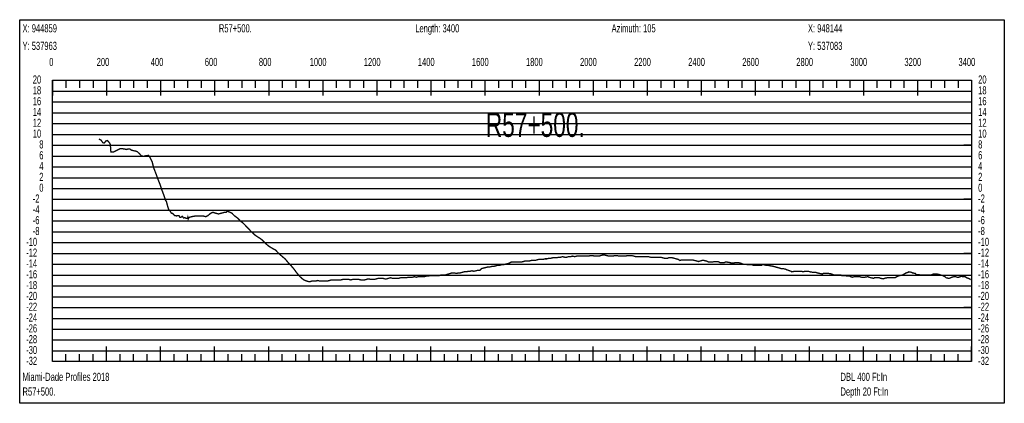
# Model space of a CAD drawing. Header units: inches. Extents: x 471865 to 538526, y 1054316 to 1102451.
# Tile 70 of 131: x 502734 to 506377, y 1089674 to 1091092. Entities that reach past the tile are written whole.
import ezdxf

# ---------------------------------------------------------------- set-up
doc = ezdxf.new("R2010")
doc.units = ezdxf.units.IN
doc.header["$MEASUREMENT"] = 0
for name, color, linetype in [('LABELS', 7, 'Continuous'), ('X_Gr1', 7, 'Continuous'), ('XSECTION', 7, 'Continuous')]:
    doc.layers.add(name, color=color, linetype=linetype)
doc.styles.get("Standard").update_dxf_attribs({"font": 'arial.ttf'})

msp = doc.modelspace()

# ---------------------------------------------------------------- linework, layer by layer
at = {"layer": 'X_Gr1', "color": 6, "linetype": 'Continuous', "lineweight": 18, "true_color": 0xff00ff, "transparency": 33554687, "const_width": 5}
msp.add_lwpolyline([(503026.9, 1090651), (503026.9, 1090651), (503035.4, 1090646.9), (503041.7, 1090637.4), (503047.2, 1090636.4), (503052.7, 1090643.4), (503059, 1090645.5), (503066.5, 1090636.7), (503069.5, 1090630.3), (503071.6, 1090602.8), (503080.5, 1090602.6), (503093.2, 1090609.1), (503107.3, 1090615.9), (503115.6, 1090615), (503121.2, 1090614.5), (503127.8, 1090612.3), (503134.6, 1090613.9), (503141.6, 1090614.5), (503148.1, 1090609.6), (503163.1, 1090606.4), (503169, 1090604.5), (503176.4, 1090597.6), (503185.2, 1090588.3), (503193.6, 1090587.3), (503199.7, 1090589.2), (503205, 1090589.5), (503210.5, 1090590.8), (503216.2, 1090583.1), (503224.2, 1090566.9), (503229.5, 1090545.6), (503237.2, 1090525.5), (503240.8, 1090516.3), (503243.9, 1090507.2), (503252.8, 1090484.6), (503260.2, 1090462.8), (503268.7, 1090440.1), (503273.4, 1090425.6), (503277.2, 1090419.1), (503279.9, 1090408.5), (503284.6, 1090392.3), (503291.1, 1090383.9), (503295.1, 1090377.2), (503299.5, 1090376), (503304.7, 1090371), (503307.7, 1090367.4), (503314.8, 1090367.1), (503318.8, 1090367.7), (503323.7, 1090367.4), (503326.9, 1090362), (503330.6, 1090361.6), (503335.3, 1090365.7), (503340.4, 1090359.3), (503345, 1090360.2), (503350, 1090358.1), (503354.9, 1090357.2), (503356.2, 1090361.8), (503357.5, 1090355.5), (503361.4, 1090361.9), (503366.6, 1090362.9), (503371.8, 1090364.5), (503377, 1090365.3), (503382.2, 1090366.2), (503387.1, 1090366.2), (503391.8, 1090366.2), (503397.6, 1090366.2), (503405.2, 1090366.2), (503413.8, 1090366.2), (503422.7, 1090364.2), (503430.9, 1090368.2), (503437.6, 1090374.2), (503443.5, 1090378.2), (503449, 1090380.2), (503454.8, 1090378.2), (503461.6, 1090376.2), (503469.2, 1090374.2), (503477.1, 1090376.2), (503484.8, 1090378.2), (503491.8, 1090380.2), (503497.9, 1090380.2), (503502.9, 1090384.2), (503507.7, 1090382.2), (503513.2, 1090380.2), (503520, 1090376.2), (503527.6, 1090368.2), (503535.6, 1090362.2), (503543.4, 1090356.2), (503550.1, 1090348.2), (503555.7, 1090344.2), (503560.9, 1090340.2), (503566.8, 1090334.2), (503574.1, 1090326.2), (503582.3, 1090318.2), (503590.8, 1090308.2), (503598.5, 1090302.2), (503604.6, 1090296.2), (503610.2, 1090292.2), (503616.1, 1090288.2), (503622.9, 1090284.2), (503631, 1090278.2), (503639.3, 1090270.2), (503647.1, 1090262.2), (503653.9, 1090256.2), (503660.2, 1090252.2), (503666.7, 1090248.2), (503673.7, 1090244.2), (503681.2, 1090240.2), (503688.4, 1090232.2), (503695.1, 1090226.2), (503701.6, 1090220.2), (503708.5, 1090214.2), (503715.8, 1090208.2), (503722.6, 1090200.2), (503729.1, 1090192.2), (503735.6, 1090186.2), (503742.1, 1090178.2), (503749.1, 1090170.2), (503756.1, 1090160.2), (503762.8, 1090152.2), (503769.1, 1090144.2), (503775.6, 1090138.2), (503782.7, 1090132.2), (503789.7, 1090128.2), (503796.2, 1090126.2), (503802.7, 1090124.2), (503809.1, 1090124.2), (503815.9, 1090126.2), (503823, 1090126.2), (503830.1, 1090126.2), (503836.9, 1090128.2), (503843.8, 1090126.2), (503851.2, 1090126.2), (503858.8, 1090126.2), (503873.2, 1090126.2), (503880.1, 1090128.2), (503887.2, 1090130.2), (503901.4, 1090130.2), (503908.8, 1090130.2), (503916, 1090130.2), (503922.6, 1090130.2), (503929.2, 1090132.2), (503936.4, 1090132.2), (503944.2, 1090132.2), (503951.9, 1090132.2), (503959.3, 1090130.2), (503966, 1090132.2), (503972.8, 1090132.2), (503980.3, 1090132.2), (503988.4, 1090132.2), (503996.4, 1090130.2), (504003.5, 1090130.2), (504010, 1090130.2), (504016.7, 1090132.2), (504024.4, 1090134.2), (504032.6, 1090132.2), (504040.2, 1090132.2), (504047, 1090132.2), (504053.7, 1090134.2), (504060.8, 1090136.2), (504069, 1090136.2), (504077.2, 1090136.2), (504084.6, 1090134.2), (504091.3, 1090134.2), (504098.3, 1090136.2), (504105.8, 1090138.2), (504113.4, 1090136.2), (504121, 1090136.2), (504128.3, 1090136.2), (504135.6, 1090136.2), (504143, 1090138.2), (504150.2, 1090138.2), (504157.4, 1090138.2), (504164.5, 1090138.2), (504171.9, 1090140.2), (504179.6, 1090140.2), (504187, 1090140.2), (504194.1, 1090142.2), (504201.2, 1090140.2), (504208.3, 1090142.2), (504215.7, 1090142.2), (504223.2, 1090142.2), (504230.7, 1090142.2), (504237.8, 1090144.2), (504244.6, 1090144.2), (504251.3, 1090146.2), (504258.2, 1090146.2), (504265.7, 1090146.2), (504273, 1090146.2), (504279.7, 1090146.2), (504286, 1090146.2), (504292.5, 1090148.2), (504299.7, 1090148.2), (504307, 1090148.2), (504313.9, 1090150.2), (504320.5, 1090152.2), (504327.1, 1090154.2), (504334.2, 1090156.2), (504341.9, 1090156.2), (504349.7, 1090154.2), (504357, 1090156.2), (504363.9, 1090156.2), (504370.9, 1090158.2), (504378.5, 1090160.2), (504386.4, 1090160.2), (504393.8, 1090162.2), (504400.5, 1090162.2), (504407.2, 1090164.2), (504414.4, 1090162.2), (504422.5, 1090164.2), (504430.1, 1090166.2), (504436.7, 1090166.2), (504443.1, 1090172.2), (504450.4, 1090174.2), (504458.4, 1090176.2), (504466.4, 1090178.2), (504473.6, 1090178.2), (504480.4, 1090180.2), (504487.3, 1090180.2), (504494.6, 1090182.2), (504502.1, 1090184.2), (504509.1, 1090184.2), (504516.2, 1090186.2), (504523.2, 1090186.2), (504530.2, 1090188.2), (504537.8, 1090190.2), (504545.1, 1090192.2), (504552.1, 1090196.2), (504559.2, 1090196.2), (504566.8, 1090196.2), (504574.8, 1090196.2), (504582.4, 1090196.2), (504589.9, 1090196.2), (504597.1, 1090198.2), (504604.1, 1090200.2), (504611.3, 1090200.2), (504618.8, 1090200.2), (504626.6, 1090202.2), (504633.8, 1090202.2), (504640.6, 1090202.2), (504647.3, 1090204.2), (504654.3, 1090206.2), (504662.2, 1090206.2), (504670.1, 1090206.2), (504677.5, 1090208.2), (504684.6, 1090208.2), (504691.6, 1090210.2), (504698.8, 1090210.2), (504706.3, 1090212.2), (504713.7, 1090212.2), (504721, 1090212.2), (504727.8, 1090214.2), (504735, 1090214.2), (504742.5, 1090216.2), (504750, 1090214.2), (504757.5, 1090214.2), (504764.7, 1090216.2), (504772.1, 1090216.2), (504779.8, 1090218.2), (504787.4, 1090216.2), (504794.7, 1090218.2), (504805.3, 1090218.2), (504809, 1090218.2), (504816.8, 1090218.2), (504824.4, 1090218.2), (504831.6, 1090218.2), (504838.3, 1090218.2), (504845.5, 1090220.2), (504853.3, 1090220.2), (504861.4, 1090218.2), (504869.2, 1090218.2), (504876.1, 1090218.2), (504883.1, 1090220.2), (504890.5, 1090222.2), (504898.5, 1090222.2), (504906.6, 1090220.2), (504914, 1090218.2), (504921.1, 1090218.2), (504928.2, 1090218.2), (504935.7, 1090220.2), (504943.8, 1090220.2), (504951.9, 1090218.2), (504960.1, 1090218.2), (504967.8, 1090218.2), (504975, 1090218.2), (504982.4, 1090220.2), (504990, 1090220.2), (504998.1, 1090220.2), (505006.1, 1090218.2), (505013.8, 1090216.2), (505021.5, 1090216.2), (505028.9, 1090216.2), (505036.6, 1090216.2), (505044.2, 1090216.2), (505051.7, 1090216.2), (505059.7, 1090216.2), (505067.7, 1090214.2), (505075.5, 1090214.2), (505082.8, 1090214.2), (505090, 1090214.2), (505097.4, 1090214.2), (505104.9, 1090214.2), (505112.6, 1090212.2), (505120.3, 1090210.2), (505131.1, 1090210.2), (505134.6, 1090212.2), (505141.3, 1090212.2), (505148.2, 1090212.2), (505155.6, 1090210.2), (505163.2, 1090208.2), (505170.3, 1090206.2), (505176.5, 1090202.2), (505182.4, 1090204.2), (505189.1, 1090204.2), (505204.4, 1090204.2), (505210.5, 1090204.2), (505216.2, 1090204.2), (505222.8, 1090204.2), (505230.6, 1090202.2), (505238.8, 1090200.2), (505245.7, 1090198.2), (505251.4, 1090200.2), (505257.6, 1090202.2), (505265.3, 1090202.2), (505274.3, 1090200.2), (505282.6, 1090196.2), (505289.4, 1090196.2), (505295.4, 1090196.2), (505305.5, 1090198.2), (505309.3, 1090198.2), (505317.3, 1090198.2), (505325, 1090194.2), (505331.7, 1090194.2), (505341, 1090194.2), (505344.3, 1090196.2), (505351.2, 1090196.2), (505362.8, 1090194.2), (505366.7, 1090192.2), (505376.3, 1090192.2), (505379.3, 1090194.2), (505385.9, 1090194.2), (505393.5, 1090194.2), (505400.9, 1090192.2), (505410.7, 1090188.2), (505414, 1090188.2), (505420.6, 1090188.2), (505427.8, 1090186.2), (505434.6, 1090186.2), (505444.4, 1090186.2), (505447.8, 1090184.2), (505454.9, 1090184.2), (505461.9, 1090184.2), (505468.5, 1090184.2), (505478, 1090184.2), (505481.3, 1090186.2), (505488, 1090186.2), (505495.2, 1090184.2), (505502.3, 1090184.2), (505512.2, 1090182.2), (505515.6, 1090182.2), (505522.7, 1090180.2), (505530.1, 1090178.2), (505537.6, 1090176.2), (505544.5, 1090174.2), (505551, 1090172.2), (505557.1, 1090172.2), (505566.8, 1090170.2), (505570.2, 1090168.2), (505576.9, 1090166.2), (505587.4, 1090162.2), (505590.7, 1090160.2), (505600.1, 1090162.2), (505603.4, 1090162.2), (505610.6, 1090162.2), (505618.1, 1090162.2), (505624.8, 1090162.2), (505634.1, 1090160.2), (505637.2, 1090162.2), (505644, 1090162.2), (505651.3, 1090162.2), (505658.5, 1090160.2), (505668.7, 1090158.2), (505671.9, 1090158.2), (505678.4, 1090158.2), (505685.5, 1090156.2), (505692.9, 1090154.2), (505703.6, 1090152.2), (505706.9, 1090154.2), (505713.2, 1090154.2), (505720, 1090154.2), (505727.1, 1090154.2), (505738, 1090152.2), (505741.5, 1090150.2), (505747.9, 1090148.2), (505754.1, 1090148.2), (505760.6, 1090148.2), (505771.7, 1090148.2), (505775.4, 1090146.2), (505781.8, 1090146.2), (505790.5, 1090146.2), (505793.5, 1090144.2), (505804.5, 1090144.2), (505808.4, 1090142.2), (505815.1, 1090140.2), (505820.7, 1090142.2), (505826.3, 1090142.2), (505837.2, 1090142.2), (505841.2, 1090142.2), (505848.6, 1090140.2), (505857.7, 1090140.2), (505860.6, 1090140.2), (505871.7, 1090142.2), (505875.9, 1090140.2), (505883.5, 1090138.2), (505893, 1090136.2), (505896, 1090138.2), (505906.9, 1090138.2), (505914.8, 1090138.2), (505918.8, 1090136.2), (505929.4, 1090134.2), (505932.8, 1090136.2), (505943.5, 1090138.2), (505947.2, 1090138.2), (505954.5, 1090138.2), (505965.2, 1090138.2), (505972, 1090138.2), (505978.8, 1090142.2), (505982.3, 1090144.2), (505989.3, 1090146.2), (505999.7, 1090148.2), (506003.1, 1090150.2), (506013.4, 1090156.2), (506020.3, 1090158.2), (506023.8, 1090160.2), (506033.6, 1090158.2), (506036.7, 1090156.2), (506046.9, 1090154.2), (506050.7, 1090150.2), (506057.9, 1090150.2), (506067.5, 1090148.2), (506070.5, 1090148.2), (506081.3, 1090148.2), (506088.9, 1090148.2), (506092.6, 1090148.2), (506101.9, 1090148.2), (506104.7, 1090148.2), (506115.2, 1090152.2), (506122.8, 1090152.2), (506126.6, 1090152.2), (506135.9, 1090150.2), (506142.2, 1090148.2), (506149.4, 1090146.2), (506157.2, 1090142.2), (506161.1, 1090138.2), (506170.4, 1090136.2), (506173.1, 1090136.2), (506182.8, 1090140.2), (506189.8, 1090142.2), (506196.3, 1090142.2), (506202.2, 1090140.2), (506208, 1090140.2), (506213.8, 1090142.2), (506219.5, 1090144.2), (506222.4, 1090142.2), (506231.6, 1090142.2), (506237.4, 1090138.2), (506243.1, 1090136.2), (506248.7, 1090134.2), (506251.5, 1090130.2)], dxfattribs=at)
at = {"layer": 'XSECTION', "color": 18, "linetype": 'Continuous', "true_color": 0x000000}
for points in [[(502734.2, 1091092.2), (506376.6, 1091092.2), (506376.6, 1089674.2), (502734.2, 1089674.2), (502734.2, 1091092.2)], [(502855.4, 1090868.2), (506255.4, 1090868.2), (506255.4, 1089828.2), (502855.4, 1089828.2), (502855.4, 1090868.2)], [(502855.4, 1090868.2), (502855.4, 1090811.8)], [(502855.4, 1090868.2), (502855.4, 1090811.8)], [(502855.4, 1090868.2), (502855.4, 1090840.2)], [(502855.4, 1090868.2), (502855.4, 1090840.2)], [(502905.4, 1090868.2), (502905.4, 1090840.2)], [(502955.4, 1090868.2), (502955.4, 1090840.2)], [(503005.4, 1090868.2), (503005.4, 1090840.2)], [(503055.4, 1090868.2), (503055.4, 1090811.8)], [(503055.4, 1090868.2), (503055.4, 1090840.2)], [(503105.4, 1090868.2), (503105.4, 1090840.2)], [(503155.4, 1090868.2), (503155.4, 1090840.2)], [(503205.4, 1090868.2), (503205.4, 1090840.2)], [(503255.4, 1090868.2), (503255.4, 1090811.8)], [(503255.4, 1090868.2), (503255.4, 1090840.2)], [(503305.4, 1090868.2), (503305.4, 1090840.2)], [(503355.4, 1090868.2), (503355.4, 1090840.2)], [(503405.4, 1090868.2), (503405.4, 1090840.2)], [(503455.4, 1090868.2), (503455.4, 1090811.8)], [(503455.4, 1090868.2), (503455.4, 1090840.2)], [(503505.4, 1090868.2), (503505.4, 1090840.2)], [(503555.4, 1090868.2), (503555.4, 1090840.2)], [(503605.4, 1090868.2), (503605.4, 1090840.2)], [(503655.4, 1090868.2), (503655.4, 1090811.8)], [(503655.4, 1090868.2), (503655.4, 1090840.2)], [(503705.4, 1090868.2), (503705.4, 1090840.2)], [(503755.4, 1090868.2), (503755.4, 1090840.2)], [(503805.4, 1090868.2), (503805.4, 1090840.2)], [(503855.4, 1090868.2), (503855.4, 1090811.8)], [(503855.4, 1090868.2), (503855.4, 1090840.2)], [(503905.4, 1090868.2), (503905.4, 1090840.2)], [(503955.4, 1090868.2), (503955.4, 1090840.2)], [(504005.4, 1090868.2), (504005.4, 1090840.2)], [(504055.4, 1090868.2), (504055.4, 1090811.8)], [(504055.4, 1090868.2), (504055.4, 1090840.2)], [(504105.4, 1090868.2), (504105.4, 1090840.2)], [(504155.4, 1090868.2), (504155.4, 1090840.2)], [(504205.4, 1090868.2), (504205.4, 1090840.2)], [(504255.4, 1090868.2), (504255.4, 1090811.8)], [(504255.4, 1090868.2), (504255.4, 1090840.2)], [(504305.4, 1090868.2), (504305.4, 1090840.2)], [(504355.4, 1090868.2), (504355.4, 1090840.2)], [(504405.4, 1090868.2), (504405.4, 1090840.2)], [(504455.4, 1090868.2), (504455.4, 1090811.8)], [(504455.4, 1090868.2), (504455.4, 1090840.2)], [(504505.4, 1090868.2), (504505.4, 1090840.2)], [(504555.4, 1090868.2), (504555.4, 1090840.2)], [(504605.4, 1090868.2), (504605.4, 1090840.2)], [(504655.4, 1090868.2), (504655.4, 1090811.8)], [(504655.4, 1090868.2), (504655.4, 1090840.2)], [(504705.4, 1090868.2), (504705.4, 1090840.2)], [(504755.4, 1090868.2), (504755.4, 1090840.2)], [(504805.4, 1090868.2), (504805.4, 1090840.2)], [(504855.4, 1090868.2), (504855.4, 1090811.8)], [(504855.4, 1090868.2), (504855.4, 1090840.2)], [(504905.4, 1090868.2), (504905.4, 1090840.2)], [(504955.4, 1090868.2), (504955.4, 1090840.2)], [(505005.4, 1090868.2), (505005.4, 1090840.2)], [(505055.4, 1090868.2), (505055.4, 1090811.8)], [(505055.4, 1090868.2), (505055.4, 1090840.2)], [(505105.4, 1090868.2), (505105.4, 1090840.2)], [(505155.4, 1090868.2), (505155.4, 1090840.2)], [(505205.4, 1090868.2), (505205.4, 1090840.2)], [(505255.4, 1090868.2), (505255.4, 1090811.8)], [(505255.4, 1090868.2), (505255.4, 1090840.2)], [(505305.4, 1090868.2), (505305.4, 1090840.2)], [(505355.4, 1090868.2), (505355.4, 1090840.2)], [(505405.4, 1090868.2), (505405.4, 1090840.2)], [(505455.4, 1090868.2), (505455.4, 1090811.8)], [(505455.4, 1090868.2), (505455.4, 1090840.2)], [(505505.4, 1090868.2), (505505.4, 1090840.2)], [(505555.4, 1090868.2), (505555.4, 1090840.2)], [(505605.4, 1090868.2), (505605.4, 1090840.2)], [(505655.4, 1090868.2), (505655.4, 1090811.8)], [(505655.4, 1090868.2), (505655.4, 1090840.2)], [(505705.4, 1090868.2), (505705.4, 1090840.2)], [(505755.4, 1090868.2), (505755.4, 1090840.2)], [(505805.4, 1090868.2), (505805.4, 1090840.2)], [(505855.4, 1090868.2), (505855.4, 1090811.8)], [(505855.4, 1090868.2), (505855.4, 1090840.2)], [(505905.4, 1090868.2), (505905.4, 1090840.2)], [(505955.4, 1090868.2), (505955.4, 1090840.2)], [(506005.4, 1090868.2), (506005.4, 1090840.2)], [(506055.4, 1090868.2), (506055.4, 1090811.8)], [(506055.4, 1090868.2), (506055.4, 1090840.2)], [(506105.4, 1090868.2), (506105.4, 1090840.2)], [(506155.4, 1090868.2), (506155.4, 1090840.2)], [(506205.4, 1090868.2), (506205.4, 1090840.2)], [(506255.4, 1090868.2), (506255.4, 1090811.8)], [(506255.4, 1090868.2), (506255.4, 1090840.2)], [(502855.4, 1090628.2), (502883.4, 1090628.2)], [(506255.4, 1090628.2), (506227.4, 1090628.2)], [(502855.4, 1090428.2), (502883.4, 1090428.2)], [(506255.4, 1090428.2), (506227.4, 1090428.2)], [(502855.4, 1090228.2), (502883.4, 1090228.2)], [(506255.4, 1090228.2), (506227.4, 1090228.2)], [(502855.4, 1090028.2), (502883.4, 1090028.2)], [(506255.4, 1090028.2), (506227.4, 1090028.2)], [(502855.4, 1089828.2), (502855.4, 1089884.6)], [(502855.4, 1089828.2), (502855.4, 1089884.6)], [(503055.4, 1089828.2), (503055.4, 1089884.6)], [(503255.4, 1089828.2), (503255.4, 1089884.6)], [(503455.4, 1089828.2), (503455.4, 1089884.6)], [(503655.4, 1089828.2), (503655.4, 1089884.6)], [(503855.4, 1089828.2), (503855.4, 1089884.6)], [(504055.4, 1089828.2), (504055.4, 1089884.6)], [(504255.4, 1089828.2), (504255.4, 1089884.6)], [(504455.4, 1089828.2), (504455.4, 1089884.6)], [(504655.4, 1089828.2), (504655.4, 1089884.6)], [(504855.4, 1089828.2), (504855.4, 1089884.6)], [(505055.4, 1089828.2), (505055.4, 1089884.6)], [(505255.4, 1089828.2), (505255.4, 1089884.6)], [(505455.4, 1089828.2), (505455.4, 1089884.6)], [(505655.4, 1089828.2), (505655.4, 1089884.6)], [(505855.4, 1089828.2), (505855.4, 1089884.6)], [(506055.4, 1089828.2), (506055.4, 1089884.6)], [(506255.4, 1089828.2), (506255.4, 1089884.6)], [(502855.4, 1089828.2), (502855.4, 1089856.2)], [(502855.4, 1089828.2), (502855.4, 1089856.2)], [(502905.4, 1089828.2), (502905.4, 1089856.2)], [(502955.4, 1089828.2), (502955.4, 1089856.2)], [(503005.4, 1089828.2), (503005.4, 1089856.2)], [(503055.4, 1089828.2), (503055.4, 1089856.2)], [(503105.4, 1089828.2), (503105.4, 1089856.2)], [(503155.4, 1089828.2), (503155.4, 1089856.2)], [(503205.4, 1089828.2), (503205.4, 1089856.2)], [(503255.4, 1089828.2), (503255.4, 1089856.2)], [(503305.4, 1089828.2), (503305.4, 1089856.2)], [(503355.4, 1089828.2), (503355.4, 1089856.2)], [(503405.4, 1089828.2), (503405.4, 1089856.2)], [(503455.4, 1089828.2), (503455.4, 1089856.2)], [(503505.4, 1089828.2), (503505.4, 1089856.2)], [(503555.4, 1089828.2), (503555.4, 1089856.2)], [(503605.4, 1089828.2), (503605.4, 1089856.2)], [(503655.4, 1089828.2), (503655.4, 1089856.2)], [(503705.4, 1089828.2), (503705.4, 1089856.2)], [(503755.4, 1089828.2), (503755.4, 1089856.2)], [(503805.4, 1089828.2), (503805.4, 1089856.2)], [(503855.4, 1089828.2), (503855.4, 1089856.2)], [(503905.4, 1089828.2), (503905.4, 1089856.2)], [(503955.4, 1089828.2), (503955.4, 1089856.2)], [(504005.4, 1089828.2), (504005.4, 1089856.2)], [(504055.4, 1089828.2), (504055.4, 1089856.2)], [(504105.4, 1089828.2), (504105.4, 1089856.2)], [(504155.4, 1089828.2), (504155.4, 1089856.2)], [(504205.4, 1089828.2), (504205.4, 1089856.2)], [(504255.4, 1089828.2), (504255.4, 1089856.2)], [(504305.4, 1089828.2), (504305.4, 1089856.2)], [(504355.4, 1089828.2), (504355.4, 1089856.2)], [(504405.4, 1089828.2), (504405.4, 1089856.2)], [(504455.4, 1089828.2), (504455.4, 1089856.2)], [(504505.4, 1089828.2), (504505.4, 1089856.2)], [(504555.4, 1089828.2), (504555.4, 1089856.2)], [(504605.4, 1089828.2), (504605.4, 1089856.2)], [(504655.4, 1089828.2), (504655.4, 1089856.2)], [(504705.4, 1089828.2), (504705.4, 1089856.2)], [(504755.4, 1089828.2), (504755.4, 1089856.2)], [(504805.4, 1089828.2), (504805.4, 1089856.2)], [(504855.4, 1089828.2), (504855.4, 1089856.2)], [(504905.4, 1089828.2), (504905.4, 1089856.2)], [(504955.4, 1089828.2), (504955.4, 1089856.2)], [(505005.4, 1089828.2), (505005.4, 1089856.2)], [(505055.4, 1089828.2), (505055.4, 1089856.2)], [(505105.4, 1089828.2), (505105.4, 1089856.2)], [(505155.4, 1089828.2), (505155.4, 1089856.2)], [(505205.4, 1089828.2), (505205.4, 1089856.2)], [(505255.4, 1089828.2), (505255.4, 1089856.2)], [(505305.4, 1089828.2), (505305.4, 1089856.2)], [(505355.4, 1089828.2), (505355.4, 1089856.2)], [(505405.4, 1089828.2), (505405.4, 1089856.2)], [(505455.4, 1089828.2), (505455.4, 1089856.2)], [(505505.4, 1089828.2), (505505.4, 1089856.2)], [(505555.4, 1089828.2), (505555.4, 1089856.2)], [(505605.4, 1089828.2), (505605.4, 1089856.2)], [(505655.4, 1089828.2), (505655.4, 1089856.2)], [(505705.4, 1089828.2), (505705.4, 1089856.2)], [(505755.4, 1089828.2), (505755.4, 1089856.2)], [(505805.4, 1089828.2), (505805.4, 1089856.2)], [(505855.4, 1089828.2), (505855.4, 1089856.2)], [(505905.4, 1089828.2), (505905.4, 1089856.2)], [(505955.4, 1089828.2), (505955.4, 1089856.2)], [(506005.4, 1089828.2), (506005.4, 1089856.2)], [(506055.4, 1089828.2), (506055.4, 1089856.2)], [(506105.4, 1089828.2), (506105.4, 1089856.2)], [(506155.4, 1089828.2), (506155.4, 1089856.2)], [(506205.4, 1089828.2), (506205.4, 1089856.2)], [(506255.4, 1089828.2), (506255.4, 1089856.2)]]:
    msp.add_lwpolyline(points, dxfattribs=at)
at = {"layer": 'XSECTION', "color": 18, "true_color": 0x000000}
for points in [[(502855.4, 1090828.2), (506255.4, 1090828.2)], [(502855.4, 1090788.2), (506255.4, 1090788.2)], [(502855.4, 1090748.2), (506255.4, 1090748.2)], [(502855.4, 1090708.2), (506255.4, 1090708.2)], [(502855.4, 1090668.2), (506255.4, 1090668.2)], [(502855.4, 1090628.2), (506255.4, 1090628.2)], [(502855.4, 1090588.2), (506255.4, 1090588.2)], [(502855.4, 1090548.2), (506255.4, 1090548.2)], [(502855.4, 1090508.2), (506255.4, 1090508.2)], [(502855.4, 1090468.2), (506255.4, 1090468.2)], [(502855.4, 1090428.2), (506255.4, 1090428.2)], [(502855.4, 1090388.2), (506255.4, 1090388.2)], [(502855.4, 1090348.2), (506255.4, 1090348.2)], [(502855.4, 1090308.2), (506255.4, 1090308.2)], [(502855.4, 1090268.2), (506255.4, 1090268.2)], [(502855.4, 1090228.2), (506255.4, 1090228.2)], [(502855.4, 1090188.2), (506255.4, 1090188.2)], [(502855.4, 1090148.2), (506255.4, 1090148.2)], [(502855.4, 1090108.2), (506255.4, 1090108.2)], [(502855.4, 1090068.2), (506255.4, 1090068.2)], [(502855.4, 1090028.2), (506255.4, 1090028.2)], [(502855.4, 1089988.2), (506255.4, 1089988.2)], [(502855.4, 1089948.2), (506255.4, 1089948.2)], [(502855.4, 1089908.2), (506255.4, 1089908.2)], [(502855.4, 1089868.2), (506255.4, 1089868.2)]]:
    msp.add_lwpolyline(points, dxfattribs=at)

# ---------------------------------------------------------------- texts
at = {"layer": 'LABELS', "color": 18, "true_color": 0x000000, "width": 0.666667}
for s, height, p in [('X: 944859', 30, (502744.6, 1091045.4)), ('R57+500.', 30, (503471, 1091045.4)), ('Length: 3400', 30, (504197.4, 1091045.4)), ('Azimuth: 105', 30, (504923.8, 1091045.4)), ('X: 948144', 30, (505650.2, 1091045.4)), ('Y: 537963', 30, (502744.6, 1090980.6)), ('Y: 537083', 30, (505650.2, 1090980.6)), ('0', 30, (502843.4, 1090921)), ('0', 30, (502843.4, 1090921)), ('200', 30, (503019, 1090921)), ('400', 30, (503219, 1090921)), ('600', 30, (503419, 1090921)), ('800', 30, (503619, 1090921)), ('1000', 30, (503807, 1090921)), ('1200', 30, (504007, 1090921)), ('1400', 30, (504207, 1090921)), ('1600', 30, (504407, 1090921)), ('1800', 30, (504607, 1090921)), ('2000', 30, (504807, 1090921)), ('2200', 30, (505007, 1090921)), ('2400', 30, (505207, 1090921)), ('2600', 30, (505407, 1090921)), ('2800', 30, (505607, 1090921)), ('3000', 30, (505807, 1090921)), ('3200', 30, (506007, 1090921)), ('3400', 30, (506207, 1090921)), ('20', 30, (502782.6, 1090856.2)), ('20', 30, (506279.8, 1090856.2)), ('18', 30, (502782.6, 1090816.2)), ('18', 30, (506279.8, 1090816.2)), ('16', 30, (502782.6, 1090776.2)), ('16', 30, (506279.8, 1090776.2)), ('14', 30, (502782.6, 1090736.2)), ('14', 30, (506279.8, 1090736.2)), ('12', 30, (502782.6, 1090696.2)), ('R57+500.', 90, (504458.6, 1090659)), ('12', 30, (506279.8, 1090696.2)), ('10', 30, (502782.6, 1090656.2)), ('10', 30, (506279.8, 1090656.2)), ('8', 30, (502806.6, 1090616.2)), ('8', 30, (506279.8, 1090616.2)), ('6', 30, (502806.6, 1090576.2)), ('6', 30, (506279.8, 1090576.2)), ('4', 30, (502806.6, 1090536.2)), ('4', 30, (506279.8, 1090536.2)), ('2', 30, (502806.6, 1090496.2)), ('2', 30, (506279.8, 1090496.2)), ('0', 30, (502806.6, 1090456.2)), ('0', 30, (506279.8, 1090456.2)), ('-2', 30, (502782.6, 1090416.2)), ('-2', 30, (506279.8, 1090416.2)), ('-4', 30, (502782.6, 1090376.2)), ('-4', 30, (506279.8, 1090376.2)), ('-6', 30, (502782.6, 1090336.2)), ('-6', 30, (506279.8, 1090336.2)), ('-8', 30, (502782.6, 1090296.2)), ('-8', 30, (506279.8, 1090296.2)), ('-10', 30, (502758.2, 1090256.2)), ('-10', 30, (506279.8, 1090256.2)), ('-12', 30, (502758.2, 1090216.2)), ('-12', 30, (506279.8, 1090216.2)), ('-14', 30, (502758.2, 1090176.2)), ('-14', 30, (506279.8, 1090176.2)), ('-16', 30, (502758.2, 1090136.2)), ('-16', 30, (506279.8, 1090136.2)), ('-18', 30, (502758.2, 1090096.2)), ('-18', 30, (506279.8, 1090096.2)), ('-20', 30, (502758.2, 1090056.2)), ('-20', 30, (506279.8, 1090056.2)), ('-22', 30, (502758.2, 1090016.2)), ('-22', 30, (506279.8, 1090016.2)), ('-24', 30, (502758.2, 1089976.2)), ('-24', 30, (506279.8, 1089976.2)), ('-26', 30, (502758.2, 1089936.2)), ('-26', 30, (506279.8, 1089936.2)), ('-28', 30, (502758.2, 1089896.2)), ('-28', 30, (506279.8, 1089896.2)), ('-30', 30, (502758.2, 1089856.2)), ('-30', 30, (506279.8, 1089856.2)), ('-32', 30, (502758.2, 1089816.2)), ('-32', 30, (506279.8, 1089816.2)), ('Miami-Dade Profiles 2018', 30, (502744.6, 1089757)), ('DBL 400 Ft:In', 30, (505770.6, 1089757)), ('Depth 20 Ft:In', 30, (505770.6, 1089702.6)), ('R57+500.', 30, (502744.6, 1089702.6))]:
    msp.add_text(s, height=height, dxfattribs=at).set_placement(p)

doc.saveas('drawing.dxf')
